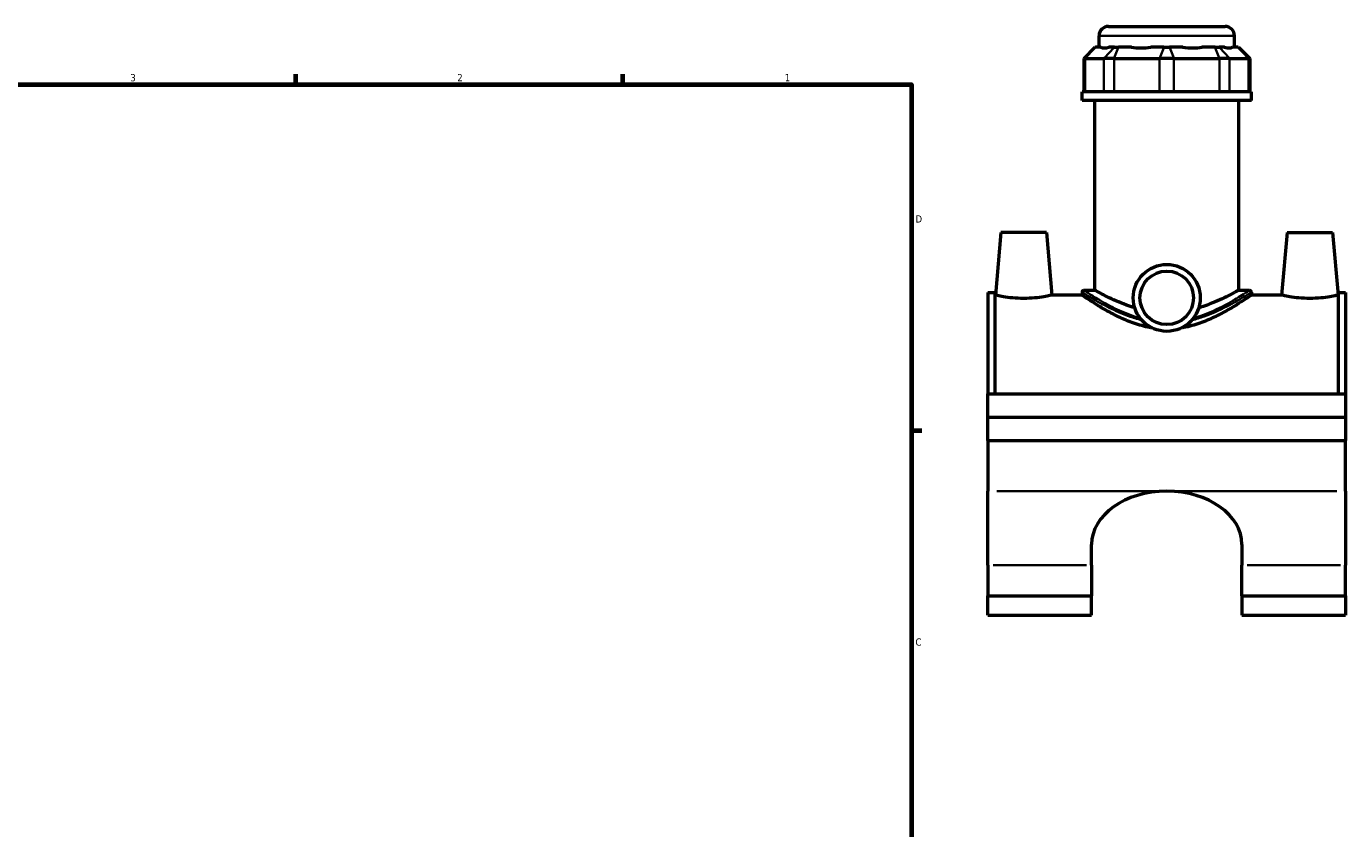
# Model space of a CAD drawing. Header units: inches. Extents: x 0.1 to 45.4, y -0.2 to 45.2.
# Tile 4 of 6: x 22 to 39.1, y 11.3 to 21.8. Entities that reach past the tile are written whole.
import ezdxf

# ---------------------------------------------------------------- set-up
doc = ezdxf.new("R2010")
doc.units = ezdxf.units.IN
doc.header["$MEASUREMENT"] = 0
for name, color, linetype, lineweight in [('Border (ANSI)', 7, 'Continuous', 70), ('Visible (ANSI)', 7, 'Continuous', 50), ('Visible Narrow (ANSI)', 7, 'Continuous', 35)]:
    doc.layers.add(name, color=color, linetype=linetype, lineweight=lineweight)
doc.styles.add('Note Text (ANSI)', font='tahoma.ttf')

# ---------------------------------------------------------------- blocks, each defined once
blk = doc.blocks.new('Borders Default Border')
at = {"layer": 'Border (ANSI)'}
for p, q in [((25.5, 21), (25.5, 21.134)), ((29.75, 21), (29.75, 21.134)), ((33.5, 16.5), (33.634, 16.5))]:
    blk.add_line(p, q, dxfattribs=at)
at = {"layer": 'Border (ANSI)', "flags": 128}
blk.add_lwpolyline([(0.5, 1), (0.5, 21), (33.5, 21), (33.5, 1), (0.5, 1)], dxfattribs=at)
at = {"layer": 'Border (ANSI)', "color": 5, "true_color": 0x0000ff, "char_height": 0.0945, "attachment_point": 7, "style": 'Note Text (ANSI)'}
for s, insert in [('3', (23.346, 21.038)), ('2', (27.596, 21.04)), ('1', (31.854, 21.04)), ('D', (33.553, 19.203)), ('C', (33.552, 13.701))]:
    blk.add_mtext(s, dxfattribs=dict(at, insert=insert))

msp = doc.modelspace()

# ---------------------------------------------------------------- linework, layer by layer
at = {"layer": 'Visible (ANSI)'}
for p, q in [((35.939, 21.483), (35.939, 21.631)), ((36.061, 21.754), (37.577, 21.754)), ((37.699, 21.483), (37.699, 21.631)), ((35.886, 21.483), (35.739, 21.337)), ((35.886, 21.483), (35.893, 21.483)), ((35.964, 21.483), (35.893, 21.483)), ((36.138, 21.483), (36.067, 21.483)), ((36.138, 21.483), (36.191, 21.483)), ((36.362, 21.483), (36.191, 21.483)), ((36.782, 21.483), (36.611, 21.483)), ((36.782, 21.483), (36.856, 21.483)), ((37.027, 21.483), (36.856, 21.483)), ((37.447, 21.483), (37.276, 21.483)), ((37.447, 21.483), (37.5, 21.483)), ((37.571, 21.483), (37.5, 21.483)), ((37.745, 21.483), (37.674, 21.483)), ((37.745, 21.483), (37.752, 21.483)), ((37.752, 21.483), (37.899, 21.337)), ((35.758, 21.337), (35.739, 21.337)), ((35.739, 21.337), (35.739, 20.904)), ((35.758, 21.337), (36.002, 21.337)), ((36.135, 21.337), (36.002, 21.337)), ((36.135, 21.337), (36.725, 21.337)), ((36.913, 21.337), (36.725, 21.337)), ((36.913, 21.337), (37.503, 21.337)), ((37.636, 21.337), (37.503, 21.337)), ((37.636, 21.337), (37.88, 21.337)), ((37.899, 21.337), (37.88, 21.337)), ((37.899, 21.337), (37.899, 20.904)), ((37.919, 20.904), (35.719, 20.904)), ((35.719, 20.789), (35.719, 20.904)), ((37.919, 20.789), (35.719, 20.789)), ((35.884, 18.324), (35.884, 20.789)), ((37.754, 18.324), (37.754, 20.789)), ((37.919, 20.789), (37.919, 20.904)), ((34.664, 19.075), (34.592, 18.26)), ((35.254, 19.075), (34.664, 19.075)), ((35.254, 19.075), (35.326, 18.26)), ((38.384, 19.075), (38.312, 18.26)), ((38.384, 19.075), (38.974, 19.075)), ((38.974, 19.075), (39.046, 18.26)), ((34.494, 18.292), (34.494, 16.977)), ((34.494, 18.292), (34.587, 18.292)), ((34.587, 16.977), (34.587, 18.292)), ((34.592, 18.26), (34.587, 18.26)), ((35.719, 18.26), (35.326, 18.26)), ((35.719, 18.299), (35.719, 18.26)), ((35.743, 18.324), (35.884, 18.324)), ((37.754, 18.324), (37.895, 18.324)), ((37.919, 18.299), (37.919, 18.26)), ((38.312, 18.26), (37.919, 18.26)), ((39.051, 18.26), (39.046, 18.26)), ((39.051, 16.977), (39.051, 18.292)), ((39.051, 18.292), (39.144, 18.292)), ((39.144, 18.292), (39.144, 16.977)), ((34.494, 16.977), (39.144, 16.977)), ((34.494, 16.673), (34.494, 16.977)), ((39.144, 16.977), (39.144, 16.673)), ((34.494, 16.673), (39.144, 16.673)), ((34.494, 16.673), (39.144, 16.673)), ((34.494, 16.369), (34.494, 16.673)), ((39.144, 16.673), (39.144, 16.369)), ((34.494, 16.369), (34.494, 15.71)), ((34.494, 16.369), (39.144, 16.369)), ((39.144, 15.71), (39.144, 16.369)), ((34.494, 14.75), (34.494, 15.71)), ((39.144, 15.71), (39.144, 14.75)), ((35.841, 14.75), (35.841, 15.019)), ((37.797, 15.019), (37.797, 14.75)), ((34.494, 14.75), (34.494, 14.352)), ((35.841, 14.75), (35.841, 14.352)), ((37.797, 14.352), (37.797, 14.75)), ((39.144, 14.352), (39.144, 14.75)), ((34.494, 14.098), (34.494, 14.352)), ((34.494, 14.352), (35.841, 14.352)), ((35.841, 14.098), (35.841, 14.352)), ((37.797, 14.352), (37.797, 14.098)), ((37.797, 14.352), (39.144, 14.352)), ((39.144, 14.352), (39.144, 14.098)), ((34.494, 14.098), (35.841, 14.098)), ((37.797, 14.098), (39.144, 14.098))]:
    msp.add_line(p, q, dxfattribs=at)
for radius in [0.435, 0.348]:
    msp.add_circle((36.819, 18.224), radius, dxfattribs=at)
for centre, radius, start, end in [((36.061, 21.631), 0.122, 90, 180), ((37.577, 21.631), 0.122, 0, 90), ((35.743, 18.299), 0.0244, 90, 180), ((37.895, 18.299), 0.0244, 0, 90)]:
    msp.add_arc(centre, radius, start, end, dxfattribs=at)
for centre, major_axis, ratio, start_param, end_param in [((36.819, 22.353), (-0.863, -0.863), 0.198912, 0.042463, 0.350237), ((36.819, 22.353), (0.732, 0.732), 0.668179, 3.576754, 3.884528), ((36.819, 22.353), (-0.732, 0.732), 0.668179, 2.398657, 2.706431), ((36.819, 22.353), (-0.863, 0.863), 0.198912, 2.791356, 3.09913), ((36.819, 15.019), (-0.978, 0), 0.707107, 4.712389, 6.283185), ((36.819, 15.019), (0.978, 0), 0.707107, 0, 1.570796)]:
    msp.add_ellipse(centre, major_axis=major_axis, ratio=ratio, start_param=start_param, end_param=end_param, dxfattribs=at)
for points, knots in [([(34.959, 18.217), (34.913, 18.217), (34.863, 18.219), (34.773, 18.227), (34.731, 18.233), (34.667, 18.244), (34.639, 18.25), (34.602, 18.258), (34.592, 18.26), (34.592, 18.26)], [2.831444, 2.831444, 2.831444, 2.831444, 3.185831, 3.185831, 3.540218, 3.540218, 3.893692, 3.893692, 4.247166, 4.247166, 4.247166, 4.247166]), ([(35.326, 18.26), (35.326, 18.26), (35.316, 18.258), (35.279, 18.25), (35.251, 18.244), (35.187, 18.233), (35.145, 18.227), (35.055, 18.219), (35.006, 18.217), (34.959, 18.217)], [7.078611, 7.078611, 7.078611, 7.078611, 7.432085, 7.432085, 7.785559, 7.785559, 8.139946, 8.139946, 8.494333, 8.494333, 8.494333, 8.494333]), ([(36.625, 17.834), (36.617, 17.836), (36.609, 17.837), (36.528, 17.852), (36.458, 17.872), (36.324, 17.919), (36.26, 17.946), (36.143, 18.001), (36.089, 18.03), (35.994, 18.083), (35.949, 18.11), (35.869, 18.16), (35.834, 18.183), (35.777, 18.22), (35.755, 18.235), (35.726, 18.255), (35.719, 18.26), (35.719, 18.26)], [0.491599, 0.491599, 0.491599, 0.491599, 0.554339, 0.554339, 1.108678, 1.108678, 1.663017, 1.663017, 2.217355, 2.217355, 2.764242, 2.764242, 3.311129, 3.311129, 3.858015, 3.858015, 4.404902, 4.404902, 4.404902, 4.404902]), ([(36.403, 18.096), (36.365, 18.107), (36.329, 18.119), (36.245, 18.149), (36.199, 18.168), (36.117, 18.204), (36.079, 18.222), (36.011, 18.255), (35.981, 18.271), (35.933, 18.297), (35.914, 18.307), (35.89, 18.321), (35.884, 18.324), (35.884, 18.324)], [1.068956, 1.068956, 1.068956, 1.068956, 1.38225, 1.38225, 1.843, 1.843, 2.301512, 2.301512, 2.760024, 2.760024, 3.218536, 3.218536, 3.677049, 3.677049, 3.677049, 3.677049]), ([(37.919, 18.26), (37.919, 18.26), (37.912, 18.255), (37.883, 18.235), (37.861, 18.22), (37.804, 18.183), (37.769, 18.16), (37.689, 18.11), (37.644, 18.083), (37.549, 18.03), (37.495, 18.001), (37.378, 17.946), (37.314, 17.919), (37.18, 17.872), (37.11, 17.852), (37.029, 17.837), (37.021, 17.836), (37.013, 17.834)], [13.214705, 13.214705, 13.214705, 13.214705, 13.761592, 13.761592, 14.308478, 14.308478, 14.855365, 14.855365, 15.402252, 15.402252, 15.95659, 15.95659, 16.510929, 16.510929, 17.065268, 17.065268, 17.128008, 17.128008, 17.128008, 17.128008]), ([(37.754, 18.324), (37.754, 18.324), (37.748, 18.321), (37.724, 18.307), (37.705, 18.297), (37.657, 18.271), (37.628, 18.255), (37.559, 18.222), (37.521, 18.204), (37.439, 18.168), (37.393, 18.149), (37.309, 18.119), (37.273, 18.107), (37.235, 18.096)], [11.031146, 11.031146, 11.031146, 11.031146, 11.489658, 11.489658, 11.948171, 11.948171, 12.406683, 12.406683, 12.865195, 12.865195, 13.325945, 13.325945, 13.639239, 13.639239, 13.639239, 13.639239]), ([(38.679, 18.217), (38.633, 18.217), (38.583, 18.219), (38.493, 18.227), (38.451, 18.233), (38.387, 18.244), (38.359, 18.25), (38.322, 18.258), (38.312, 18.26), (38.312, 18.26)], [0, 0, 0, 0, 0.354387, 0.354387, 0.708773, 0.708773, 1.062248, 1.062248, 1.415722, 1.415722, 1.415722, 1.415722]), ([(39.046, 18.26), (39.046, 18.26), (39.036, 18.258), (38.999, 18.25), (38.971, 18.244), (38.907, 18.233), (38.865, 18.227), (38.775, 18.219), (38.726, 18.217), (38.679, 18.217)], [4.247166, 4.247166, 4.247166, 4.247166, 4.600641, 4.600641, 4.954115, 4.954115, 5.308502, 5.308502, 5.662889, 5.662889, 5.662889, 5.662889])]:
    msp.add_open_spline(points, degree=3, knots=knots, dxfattribs=at)
at = {"layer": 'Visible Narrow (ANSI)'}
for p, q in [((37.688, 21.631), (35.95, 21.631)), ((35.886, 21.476), (35.764, 21.344)), ((36.131, 21.476), (36.009, 21.344)), ((36.188, 21.476), (36.137, 21.344)), ((36.779, 21.476), (36.728, 21.344)), ((36.859, 21.476), (36.91, 21.344)), ((37.45, 21.476), (37.501, 21.344)), ((37.507, 21.476), (37.629, 21.344)), ((37.752, 21.476), (37.874, 21.344)), ((35.758, 20.926), (35.758, 21.315)), ((36.002, 21.315), (36.002, 20.926)), ((36.135, 20.926), (36.135, 21.315)), ((36.725, 21.315), (36.725, 20.926)), ((36.913, 20.926), (36.913, 21.315)), ((37.503, 21.315), (37.503, 20.926)), ((37.636, 20.926), (37.636, 21.315)), ((37.88, 21.315), (37.88, 20.926)), ((34.61, 15.71), (36.703, 15.71)), ((36.935, 15.71), (39.028, 15.71)), ((34.561, 14.75), (35.774, 14.75)), ((37.864, 14.75), (39.077, 14.75))]:
    msp.add_line(p, q, dxfattribs=at)
for points, knots in [([(35.719, 18.299), (35.719, 18.299), (35.723, 18.297), (35.751, 18.278), (35.793, 18.252), (35.91, 18.182), (35.985, 18.139), (36.147, 18.058), (36.231, 18.02), (36.377, 17.967), (36.434, 17.949), (36.494, 17.934)], [-13.155652, -13.155652, -13.155652, -13.155652, -12.739501, -12.739501, -11.794425, -11.794425, -10.857665, -10.857665, -10.0616, -10.0616, -9.587136, -9.587136, -9.587136, -9.587136]), ([(36.472, 17.961), (36.424, 17.974), (36.378, 17.99), (36.244, 18.04), (36.162, 18.078), (36.003, 18.161), (35.93, 18.204), (35.816, 18.276), (35.775, 18.303), (35.748, 18.321), (35.743, 18.324), (35.743, 18.324)], [9.666525, 9.666525, 9.666525, 9.666525, 10.0616, 10.0616, 10.857665, 10.857665, 11.794425, 11.794425, 12.739501, 12.739501, 13.155652, 13.155652, 13.155652, 13.155652]), ([(37.144, 17.934), (37.144, 17.934), (37.145, 17.934), (37.201, 17.948), (37.255, 17.965), (37.431, 18.027), (37.541, 18.081), (37.718, 18.175), (37.788, 18.217), (37.88, 18.274), (37.908, 18.292), (37.918, 18.299), (37.919, 18.299), (37.919, 18.299)], [-25.494332, -25.494332, -25.494332, -25.494332, -25.489126, -25.489126, -25.048281, -25.048281, -23.969917, -23.969917, -22.984761, -22.984761, -22.12541, -22.12541, -21.925795, -21.925795, -21.925795, -21.925795]), ([(37.895, 18.324), (37.895, 18.324), (37.894, 18.323), (37.883, 18.316), (37.857, 18.298), (37.766, 18.24), (37.698, 18.198), (37.525, 18.102), (37.417, 18.048), (37.254, 17.987), (37.21, 17.973), (37.166, 17.961)], [21.925795, 21.925795, 21.925795, 21.925795, 22.12541, 22.12541, 22.984761, 22.984761, 23.969917, 23.969917, 25.048281, 25.048281, 25.414943, 25.414943, 25.414943, 25.414943])]:
    msp.add_open_spline(points, degree=3, knots=knots, dxfattribs=at)

# ---------------------------------------------------------------- block references
msp.add_blockref('Borders Default Border', (0, 0))

doc.saveas('drawing.dxf')
